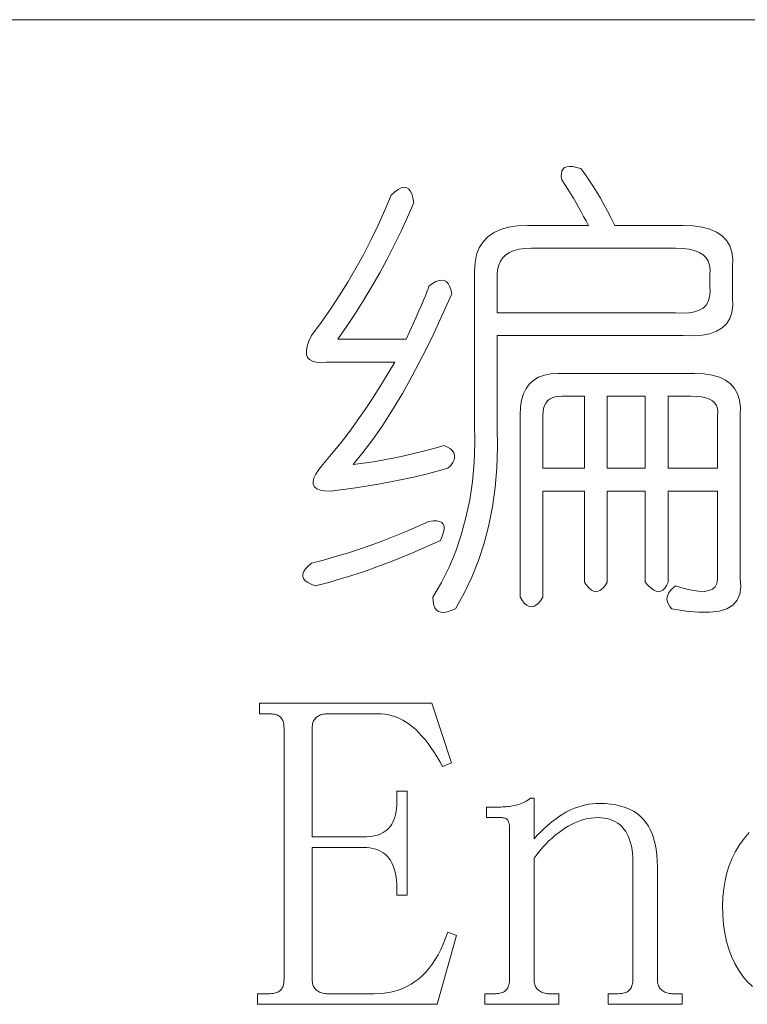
# Model space of a CAD drawing. Extents: x 1 to 297, y 1 to 210.
# Tile 147 of 171: x 241.66 to 244.73, y 46.91 to 51.06. Entities that reach past the tile are written whole.
import ezdxf

# ---------------------------------------------------------------- set-up
doc = ezdxf.new("R2010")
doc.units = 0

msp = doc.modelspace()

# ---------------------------------------------------------------- linework, layer by layer
at = {"color": 7, "lineweight": 13}
msp.add_line((220.3005, 51.064), (295.449, 51.064), dxfattribs=at)
for points in [[(243.9466, 50.388), (243.9445, 50.4029), (243.9447, 50.4156), (243.9471, 50.426), (243.9518, 50.4341), (243.9586, 50.44), (243.9678, 50.4437), (243.9791, 50.4452), (243.9927, 50.4444), (244.0085, 50.4413), (244.0266, 50.436), (244.0396, 50.4192), (244.0529, 50.4008), (244.0665, 50.3808), (244.0804, 50.3592), (244.0946, 50.336), (244.1092, 50.3112), (244.1241, 50.2848), (244.1393, 50.2568), (244.1548, 50.2272), (244.1706, 50.196), (244.4586, 50.196), (244.501, 50.1943), (244.5386, 50.189), (244.5714, 50.1802), (244.5994, 50.1679), (244.6226, 50.152), (244.641, 50.1327), (244.6546, 50.1098), (244.6634, 50.0834), (244.6674, 50.0535), (244.6666, 50.02), (244.6666, 49.892), (244.6674, 49.8588), (244.6634, 49.8293), (244.6546, 49.8037), (244.641, 49.782), (244.6226, 49.764), (244.5994, 49.75), (244.5714, 49.7397), (244.5386, 49.7333), (244.501, 49.7308), (244.4586, 49.732), (243.6746, 49.732), (243.6746, 49.348), (243.6758, 49.2597), (243.6727, 49.174), (243.6655, 49.0908), (243.6541, 49.0101), (243.6386, 48.932), (243.619, 48.8565), (243.5951, 48.7836), (243.5671, 48.7132), (243.535, 48.6453), (243.4986, 48.58), (243.4804, 48.5719), (243.4641, 48.5666), (243.4497, 48.5642), (243.4372, 48.5647), (243.4266, 48.568), (243.418, 48.5743), (243.4113, 48.5834), (243.4065, 48.5954), (243.4036, 48.6103), (243.4026, 48.628), (243.4389, 48.6901), (243.4711, 48.7548), (243.4991, 48.822), (243.5229, 48.8917), (243.5426, 48.964), (243.5582, 49.0389), (243.5695, 49.1164), (243.5767, 49.1964), (243.5798, 49.2789), (243.5786, 49.364), (243.5786, 50.004), (243.5809, 50.0405), (243.5876, 50.0732), (243.5988, 50.102), (243.6145, 50.1269), (243.6346, 50.148), (243.6593, 50.1653), (243.6884, 50.1788), (243.722, 50.1884), (243.7601, 50.1941), (243.8026, 50.196), (244.0586, 50.196), (244.0489, 50.2152), (244.0388, 50.2344), (244.0284, 50.2536), (244.0177, 50.2728), (244.0066, 50.292), (243.9953, 50.3112), (243.9836, 50.3304), (243.9716, 50.3496), (243.9593, 50.3688)], [(243.2266, 50.324), (243.242, 50.3381), (243.2561, 50.3484), (243.2689, 50.3548), (243.2804, 50.3573), (243.2906, 50.356), (243.2996, 50.3509), (243.3073, 50.342), (243.3137, 50.3292), (243.3188, 50.3125), (243.3226, 50.292), (243.2964, 50.2316), (243.2689, 50.1717), (243.2401, 50.1125), (243.21, 50.054), (243.1786, 49.996), (243.146, 49.9388), (243.1121, 49.8821), (243.0769, 49.8261), (243.0404, 49.7708), (243.0026, 49.716), (243.2906, 49.716), (243.306, 49.75), (243.3201, 49.7813), (243.3329, 49.8101), (243.3444, 49.8364), (243.3546, 49.86), (243.3636, 49.8812), (243.3713, 49.8997), (243.3777, 49.9157), (243.3828, 49.9292), (243.3866, 49.94), (243.402, 49.9512), (243.4161, 49.9592), (243.4289, 49.964), (243.4404, 49.9656), (243.4506, 49.964), (243.4596, 49.9592), (243.4673, 49.9512), (243.4737, 49.94), (243.4788, 49.9256), (243.4826, 49.908), (243.441, 49.8144), (243.3994, 49.7256), (243.3578, 49.6416), (243.3162, 49.5624), (243.2746, 49.488), (243.233, 49.4184), (243.1914, 49.3536), (243.1498, 49.2936), (243.1082, 49.2384), (243.0666, 49.188), (243.0993, 49.1917), (243.1332, 49.1964), (243.1684, 49.202), (243.2049, 49.2085), (243.2426, 49.216), (243.2817, 49.2245), (243.322, 49.234), (243.3636, 49.2444), (243.4065, 49.2557), (243.4506, 49.268), (243.4652, 49.2613), (243.4769, 49.254), (243.4857, 49.246), (243.4916, 49.2373), (243.4946, 49.228), (243.4948, 49.2181), (243.4921, 49.2076), (243.4865, 49.1964), (243.478, 49.1845), (243.4666, 49.172), (243.4214, 49.1596), (243.3751, 49.1477), (243.3279, 49.1365), (243.2798, 49.126), (243.2306, 49.116), (243.1806, 49.1068), (243.1295, 49.0981), (243.0775, 49.0901), (243.0246, 49.0828), (242.9706, 49.076), (242.9473, 49.0772), (242.9284, 49.0805), (242.914, 49.0861), (242.9041, 49.094), (242.8986, 49.104), (242.8977, 49.1164), (242.9012, 49.1309), (242.9092, 49.1477), (242.9217, 49.1668), (242.9386, 49.188), (242.9676, 49.2212), (242.9969, 49.2565), (243.0265, 49.2941), (243.0564, 49.334), (243.0866, 49.376), (243.1172, 49.4204), (243.1481, 49.4669), (243.1793, 49.5157), (243.2108, 49.5668), (243.2426, 49.62), (242.9546, 49.62), (242.931, 49.6183), (242.9111, 49.6194), (242.8951, 49.6234), (242.8829, 49.6303), (242.8746, 49.64), (242.8701, 49.6527), (242.8695, 49.6682), (242.8727, 49.6866), (242.8797, 49.7079), (242.8906, 49.732), (242.9314, 49.7869), (242.9706, 49.8428), (243.0082, 49.8996), (243.0442, 49.9573), (243.0786, 50.016), (243.1114, 50.0757), (243.1426, 50.1364), (243.1722, 50.198), (243.2002, 50.2605)], [(244.4266, 50.1), (243.8186, 50.1), (243.7913, 50.0989), (243.7668, 50.0956), (243.7452, 50.09), (243.7265, 50.0821), (243.7106, 50.072), (243.6977, 50.0597), (243.6876, 50.0452), (243.6804, 50.0284), (243.6761, 50.0093), (243.6746, 49.988), (243.6746, 49.828), (244.4266, 49.828), (244.4569, 49.8263), (244.4836, 49.8274), (244.5068, 49.8314), (244.5265, 49.8383), (244.5426, 49.848), (244.5553, 49.8607), (244.5644, 49.8762), (244.57, 49.8946), (244.5721, 49.9159), (244.5706, 49.94), (244.5706, 49.988), (244.5721, 50.0093), (244.57, 50.0284), (244.5644, 50.0452), (244.5553, 50.0597), (244.5426, 50.072), (244.5265, 50.0821), (244.5068, 50.09), (244.4836, 50.0956), (244.4569, 50.0989)], [(243.9306, 49.572), (244.5066, 49.572), (244.546, 49.5703), (244.5809, 49.565), (244.6113, 49.5562), (244.6372, 49.5439), (244.6586, 49.528), (244.6756, 49.5087), (244.6881, 49.4858), (244.6961, 49.4594), (244.6996, 49.4295), (244.6986, 49.396), (244.6986, 48.708), (244.7015, 48.6722), (244.6974, 48.6415), (244.6862, 48.6159), (244.6679, 48.5954), (244.6426, 48.58), (244.6103, 48.5698), (244.571, 48.5647), (244.5246, 48.5647), (244.4711, 48.5698), (244.4106, 48.58), (244.4021, 48.5896), (244.3959, 48.5992), (244.3919, 48.6088), (244.3902, 48.6184), (244.3906, 48.628), (244.3934, 48.6376), (244.3983, 48.6472), (244.4055, 48.6568), (244.4149, 48.6664), (244.4266, 48.676), (244.463, 48.665), (244.4951, 48.6575), (244.5231, 48.6535), (244.547, 48.653), (244.5666, 48.656), (244.5822, 48.6626), (244.5935, 48.6727), (244.6007, 48.6863), (244.6037, 48.7034), (244.6026, 48.724), (244.6026, 49.076), (244.3946, 49.076), (244.3946, 48.692), (244.3879, 48.6776), (244.3806, 48.6664), (244.3726, 48.6584), (244.3639, 48.6536), (244.3546, 48.652), (244.3447, 48.6536), (244.3342, 48.6584), (244.323, 48.6664), (244.3111, 48.6776), (244.2986, 48.692), (244.2986, 49.076), (244.1386, 49.076), (244.1386, 48.692), (244.129, 48.6776), (244.1194, 48.6664), (244.1098, 48.6584), (244.1002, 48.6536), (244.0906, 48.652), (244.081, 48.6536), (244.0714, 48.6584), (244.0618, 48.6664), (244.0522, 48.6776), (244.0426, 48.692), (244.0426, 49.076), (243.8666, 49.076), (243.8666, 48.628), (243.857, 48.6136), (243.8474, 48.6024), (243.8378, 48.5944), (243.8282, 48.5896), (243.8186, 48.588), (243.809, 48.5896), (243.7994, 48.5944), (243.7898, 48.6024), (243.7802, 48.6136), (243.7706, 48.628), (243.7706, 49.396), (243.7722, 49.4295), (243.777, 49.4594), (243.785, 49.4858), (243.7962, 49.5087), (243.8106, 49.528), (243.8282, 49.5439), (243.849, 49.5562), (243.873, 49.565), (243.9002, 49.5703)], [(244.0426, 49.476), (243.9466, 49.476), (243.9314, 49.4752), (243.9178, 49.4728), (243.9058, 49.4688), (243.8954, 49.4632), (243.8866, 49.456), (243.8794, 49.4472), (243.8738, 49.4368), (243.8698, 49.4248), (243.8674, 49.4112), (243.8666, 49.396), (243.8666, 49.172), (244.0426, 49.172)], [(244.2986, 49.476), (244.1386, 49.476), (244.1386, 49.172), (244.2986, 49.172)], [(244.4906, 49.476), (244.3946, 49.476), (244.3946, 49.172), (244.6026, 49.172), (244.6026, 49.396), (244.6044, 49.4112), (244.6033, 49.4248), (244.5993, 49.4368), (244.5924, 49.4472), (244.5826, 49.456), (244.57, 49.4632), (244.5545, 49.4688), (244.5361, 49.4728), (244.5148, 49.4752)], [(242.8906, 48.772), (242.9417, 48.7853), (242.9924, 48.7996), (243.0428, 48.8148), (243.0929, 48.8309), (243.1426, 48.848), (243.1921, 48.8661), (243.2412, 48.8852), (243.29, 48.9052), (243.3385, 48.9261), (243.3866, 48.948), (243.4044, 48.9501), (243.4193, 48.95), (243.4313, 48.9476), (243.4404, 48.9429), (243.4466, 48.936), (243.45, 48.9269), (243.4505, 48.9156), (243.4481, 48.902), (243.4428, 48.8861), (243.4346, 48.868), (243.3804, 48.8431), (243.3265, 48.8194), (243.2729, 48.797), (243.2196, 48.7759), (243.1666, 48.756), (243.114, 48.7375), (243.0617, 48.7202), (243.0097, 48.7042), (242.958, 48.6895), (242.9066, 48.676), (242.8892, 48.6828), (242.8753, 48.6901), (242.8649, 48.6981), (242.858, 48.7068), (242.8546, 48.716), (242.8548, 48.726), (242.8585, 48.7365), (242.8657, 48.7477), (242.8764, 48.7596)], [(242.6712, 48.1372), (242.6712, 48.1818), (243.3992, 48.1818), (243.4809, 47.9292), (243.4438, 47.9143), (243.4318, 47.9361), (243.4197, 47.9567), (243.4074, 47.9762), (243.395, 47.9946), (243.3825, 48.0118), (243.3698, 48.028), (243.3569, 48.043), (243.3439, 48.057), (243.3308, 48.0698), (243.3175, 48.0815), (243.304, 48.0921), (243.2901, 48.1015), (243.276, 48.1099), (243.2616, 48.1171), (243.2469, 48.1233), (243.2319, 48.1283), (243.2166, 48.1322), (243.201, 48.135), (243.1851, 48.1366), (243.1689, 48.1372), (242.9609, 48.1372), (242.9551, 48.137), (242.9495, 48.1366), (242.9441, 48.1358), (242.9389, 48.1348), (242.934, 48.1335), (242.9293, 48.1318), (242.9248, 48.1299), (242.9205, 48.1277), (242.9165, 48.1251), (242.9126, 48.1223), (242.9091, 48.1192), (242.9059, 48.1158), (242.9032, 48.1121), (242.9007, 48.1081), (242.8987, 48.1038), (242.897, 48.0992), (242.8957, 48.0942), (242.8948, 48.089), (242.8942, 48.0835), (242.8941, 48.0778), (242.8941, 47.6172), (243.1095, 47.6172), (243.1239, 47.6176), (243.1376, 47.6187), (243.1504, 47.6205), (243.1624, 47.6231), (243.1736, 47.6265), (243.1839, 47.6306), (243.1935, 47.6354), (243.2022, 47.641), (243.2101, 47.6473), (243.2172, 47.6543), (243.2236, 47.6621), (243.2292, 47.6707), (243.2343, 47.68), (243.2386, 47.69), (243.2423, 47.7008), (243.2453, 47.7123), (243.2476, 47.7245), (243.2493, 47.7375), (243.2503, 47.7513), (243.2506, 47.7658), (243.2506, 47.8103), (243.2952, 47.8103), (243.2952, 47.372), (243.2506, 47.372), (243.2506, 47.4018), (243.2503, 47.4177), (243.2493, 47.433), (243.2476, 47.4474), (243.2453, 47.4612), (243.2423, 47.4742), (243.2386, 47.4864), (243.2343, 47.498), (243.2292, 47.5087), (243.2236, 47.5188), (243.2172, 47.528), (243.2101, 47.5365), (243.2022, 47.5441), (243.1935, 47.5508), (243.1839, 47.5566), (243.1736, 47.5615), (243.1624, 47.5655), (243.1504, 47.5686), (243.1376, 47.5708), (243.1239, 47.5722), (243.1095, 47.5726), (242.8941, 47.5726), (242.8941, 47.0155), (242.8942, 47.0097), (242.8948, 47.0042), (242.8957, 46.999), (242.897, 46.9941), (242.8987, 46.9895), (242.9007, 46.9852), (242.9032, 46.9812), (242.9059, 46.9774), (242.9091, 46.974), (242.9126, 46.9709), (242.9165, 46.9681), (242.9205, 46.9655), (242.9248, 46.9633), (242.9293, 46.9614), (242.934, 46.9598), (242.9389, 46.9584), (242.9441, 46.9574), (242.9495, 46.9566), (242.9551, 46.9562), (242.9609, 46.956), (243.1541, 46.956), (243.176, 46.9567), (243.1973, 46.9586), (243.2179, 46.9617), (243.2379, 46.9661), (243.2571, 46.9718), (243.2757, 46.9788), (243.2937, 46.987), (243.3109, 46.9965), (243.3275, 47.0072), (243.3435, 47.0192), (243.3587, 47.0325), (243.3734, 47.0473), (243.3873, 47.0634), (243.4005, 47.081), (243.4131, 47.1), (243.425, 47.1204), (243.4363, 47.1422), (243.4469, 47.1654), (243.4568, 47.19), (243.466, 47.216), (243.5032, 47.2012), (243.4215, 46.9115), (242.6638, 46.9115), (242.6638, 46.956), (242.7083, 46.956), (242.7155, 46.9562), (242.7223, 46.9566), (242.7286, 46.9574), (242.7345, 46.9584), (242.7399, 46.9598), (242.7449, 46.9614), (242.7494, 46.9633), (242.7535, 46.9655), (242.7571, 46.9681), (242.7603, 46.9709), (242.7632, 46.974), (242.7657, 46.9774), (242.7679, 46.9812), (242.7699, 46.9852), (242.7715, 46.9895), (242.7728, 46.9941), (242.7739, 46.999), (242.7746, 47.0042), (242.7751, 47.0097), (242.7752, 47.0155), (242.7752, 48.0778), (242.7751, 48.0835), (242.7746, 48.089), (242.7739, 48.0942), (242.7728, 48.0992), (242.7715, 48.1038), (242.7699, 48.1081), (242.7679, 48.1121), (242.7657, 48.1158), (242.7632, 48.1192), (242.7603, 48.1223), (242.7571, 48.1251), (242.7535, 48.1277), (242.7494, 48.1299), (242.7449, 48.1318), (242.7399, 48.1335), (242.7345, 48.1348), (242.7286, 48.1358), (242.7223, 48.1366), (242.7155, 48.137), (242.7083, 48.1372)], [(243.6221, 46.9115), (243.6221, 46.956), (243.6592, 46.956), (243.6664, 46.9562), (243.6732, 46.9566), (243.6795, 46.9574), (243.6853, 46.9584), (243.6908, 46.9598), (243.6958, 46.9614), (243.7003, 46.9633), (243.7044, 46.9655), (243.708, 46.9681), (243.7112, 46.9709), (243.714, 46.974), (243.7166, 46.9774), (243.7188, 46.9812), (243.7207, 46.9852), (243.7223, 46.9895), (243.7237, 46.9941), (243.7247, 46.999), (243.7255, 47.0042), (243.7259, 47.0097), (243.7261, 47.0155), (243.7261, 47.6543), (243.726, 47.6587), (243.7258, 47.6628), (243.7254, 47.6667), (243.7249, 47.6704), (243.7242, 47.6738), (243.7234, 47.6771), (243.7224, 47.6801), (243.7213, 47.6829), (243.72, 47.6854), (243.7186, 47.6878), (243.717, 47.6899), (243.7151, 47.6918), (243.7128, 47.6934), (243.7103, 47.6949), (243.7075, 47.6961), (243.7044, 47.6971), (243.7009, 47.6979), (243.6972, 47.6985), (243.6932, 47.6988), (243.6889, 47.6989), (243.6295, 47.6989), (243.6295, 47.7435), (243.6815, 47.7435), (243.6889, 47.7435), (243.6962, 47.7438), (243.7034, 47.7441), (243.7106, 47.7447), (243.7177, 47.7453), (243.7247, 47.7461), (243.7317, 47.7471), (243.7385, 47.7482), (243.7453, 47.7495), (243.7521, 47.7509), (243.7587, 47.7525), (243.7653, 47.7545), (243.7718, 47.7567), (243.7782, 47.7592), (243.7846, 47.762), (243.7908, 47.7652), (243.797, 47.7686), (243.8032, 47.7723), (243.8092, 47.7763), (243.8152, 47.7806), (243.8301, 47.7806), (243.8301, 47.6098), (243.8434, 47.6242), (243.8568, 47.638), (243.8702, 47.651), (243.8835, 47.6632), (243.8969, 47.6748), (243.9103, 47.6855), (243.9237, 47.6956), (243.937, 47.7048), (243.9504, 47.7134), (243.9638, 47.7212), (243.9772, 47.7282), (243.9908, 47.7346), (244.0045, 47.7401), (244.0184, 47.745), (244.0325, 47.749), (244.0467, 47.7524), (244.061, 47.755), (244.0755, 47.7568), (244.0901, 47.758), (244.1049, 47.7583), (244.1295, 47.7577), (244.1528, 47.7557), (244.1747, 47.7523), (244.1953, 47.7476), (244.2145, 47.7416), (244.2324, 47.7343), (244.2489, 47.7256), (244.2642, 47.7155), (244.2781, 47.7042), (244.2906, 47.6915), (244.3019, 47.6774), (244.312, 47.6621), (244.3209, 47.6453), (244.3287, 47.6273), (244.3352, 47.6079), (244.3405, 47.5872), (244.3447, 47.5651), (244.3477, 47.5417), (244.3495, 47.517), (244.3501, 47.4909), (244.3501, 47.0155), (244.3502, 47.0097), (244.3508, 47.0042), (244.3517, 46.999), (244.353, 46.9941), (244.3547, 46.9895), (244.3567, 46.9852), (244.3592, 46.9812), (244.3619, 46.9774), (244.3651, 46.974), (244.3686, 46.9709), (244.3725, 46.9681), (244.3765, 46.9655), (244.3808, 46.9633), (244.3853, 46.9614), (244.39, 46.9598), (244.3949, 46.9584), (244.4001, 46.9574), (244.4055, 46.9566), (244.4111, 46.9562), (244.4169, 46.956), (244.4541, 46.956), (244.4541, 46.9115), (244.1421, 46.9115), (244.1421, 46.956), (244.1792, 46.956), (244.1864, 46.9562), (244.1932, 46.9566), (244.1995, 46.9574), (244.2054, 46.9584), (244.2108, 46.9598), (244.2157, 46.9614), (244.2203, 46.9633), (244.2244, 46.9655), (244.228, 46.9681), (244.2312, 46.9709), (244.234, 46.974), (244.2365, 46.9774), (244.2388, 46.9812), (244.2407, 46.9852), (244.2423, 46.9895), (244.2437, 46.9941), (244.2447, 46.999), (244.2455, 47.0042), (244.2459, 47.0097), (244.2461, 47.0155), (244.2461, 47.5132), (244.2457, 47.5306), (244.2446, 47.5472), (244.2427, 47.563), (244.2401, 47.578), (244.2368, 47.5921), (244.2327, 47.6054), (244.2279, 47.618), (244.2223, 47.6297), (244.216, 47.6405), (244.2089, 47.6506), (244.2011, 47.6598), (244.1926, 47.668), (244.1833, 47.6752), (244.1733, 47.6815), (244.1625, 47.6868), (244.151, 47.6912), (244.1387, 47.6946), (244.1257, 47.697), (244.112, 47.6984), (244.0975, 47.6989), (244.0841, 47.6985), (244.0706, 47.6971), (244.057, 47.6949), (244.0434, 47.6918), (244.0297, 47.6878), (244.0159, 47.6829), (244.0021, 47.6771), (243.9881, 47.6704), (243.9741, 47.6628), (243.9601, 47.6543), (243.9461, 47.645), (243.9323, 47.635), (243.9187, 47.6242), (243.9054, 47.6127), (243.8923, 47.6005), (243.8794, 47.5875), (243.8667, 47.5737), (243.8543, 47.5592), (243.8421, 47.544), (243.8301, 47.528), (243.8301, 47.0155), (243.8302, 47.0097), (243.8308, 47.0042), (243.8317, 46.999), (243.833, 46.9941), (243.8347, 46.9895), (243.8367, 46.9852), (243.8392, 46.9812), (243.8419, 46.9774), (243.8451, 46.974), (243.8486, 46.9709), (243.8524, 46.9681), (243.8565, 46.9655), (243.8608, 46.9633), (243.8653, 46.9614), (243.87, 46.9598), (243.8749, 46.9584), (243.8801, 46.9574), (243.8855, 46.9566), (243.8911, 46.9562), (243.8969, 46.956), (243.9341, 46.956), (243.9341, 46.9115)]]:
    msp.add_lwpolyline(points, close=True, dxfattribs=at)
msp.add_lwpolyline([(244.7505, 46.9869), (244.7289, 47.008), (244.7092, 47.0313), (244.6915, 47.0565), (244.6759, 47.0836), (244.6624, 47.1126), (244.6509, 47.1436), (244.6416, 47.1765), (244.6343, 47.2114), (244.6291, 47.2481), (244.6259, 47.2868), (244.6249, 47.3275), (244.626, 47.364), (244.6294, 47.3992), (244.6349, 47.4332), (244.6427, 47.4659), (244.6528, 47.4974), (244.665, 47.5276), (244.6795, 47.5565), (244.6962, 47.5842), (244.7152, 47.6106), (244.7363, 47.6358)], dxfattribs=at)

doc.saveas('drawing.dxf')
